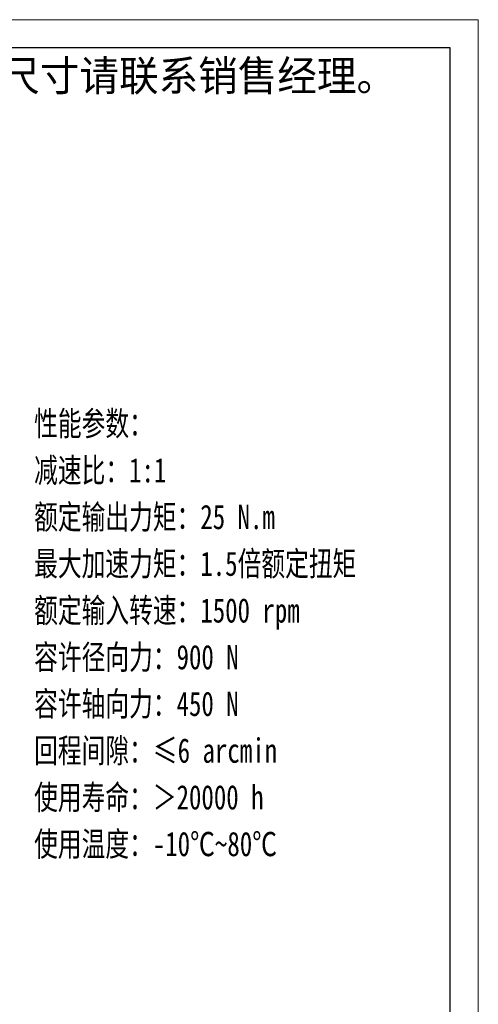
# Model space of a CAD drawing. Header units: millimetres. Extents: x 16 to 405, y 34 to 308.
# Tile 6 of 6: x 330 to 405, y 146 to 308. Entities that reach past the tile are written whole.
import ezdxf

# ---------------------------------------------------------------- set-up
doc = ezdxf.new("R2010")
doc.units = ezdxf.units.MM
doc.layers.add('6文字层', color=3, linetype='Continuous')
for name, color, linetype, lineweight in [('图框_外框线', 7, 'Continuous', 18), ('尺寸线层', 3, 'Continuous', 18), ('粗实线层', 7, 'Continuous', 35)]:
    doc.layers.add(name, color=color, linetype=linetype, lineweight=lineweight)
doc.styles.add('标准', font='txt', dxfattribs={"width": 0.667})

# ---------------------------------------------------------------- blocks, each defined once
blk = doc.blocks.new('提示字样')
at = {"layer": '6文字层', "insert": (1.21, 11.52), "char_height": 10, "width": 317.6795, "attachment_point": 1}
blk.add_mtext('{\\C1;此图为标准图，如需改动尺寸请联系销售经理。}', dxfattribs=at)

msp = doc.modelspace()

# ---------------------------------------------------------------- linework, layer by layer
at = {"layer": '图框_外框线', "color": 3}
msp.add_lwpolyline([(17.891, 34.0604), (405.3421, 34.0604), (405.3421, 308.0437), (17.891, 308.0437)], close=True, dxfattribs=at)
at = {"layer": '图框_外框线', "color": 3, "lineweight": 25}
msp.add_lwpolyline([(40.9536, 38.6729), (400.7296, 38.6729), (400.7296, 303.4312), (40.9536, 303.4312)], close=True, dxfattribs=at)

# ---------------------------------------------------------------- block references
at = {"layer": '粗实线层', "xscale": 0.5, "yscale": 0.5, "zscale": 0.5}
msp.add_blockref('提示字样', (254.7245, 295.5845), dxfattribs=at)

# ---------------------------------------------------------------- texts
at = {"layer": '尺寸线层', "insert": (332.3747, 243.7341), "char_height": 4, "width": 82.586747, "attachment_point": 1, "line_spacing_factor": 1.15057, "style": '标准'}
msp.add_mtext('{\\W0.75;性能参数：\\P减速比：1:1\\P额定输出力矩：25 N.m\\P最大加速力矩：1.5倍额定扭矩\\P额定输入转速：1500 rpm\\P容许径向力：900 N\\P容许轴向力：450 N\\P回程间隙：≤6 arcmin\\P使用寿命：＞20000 h\\P使用温度：-10℃~80℃', dxfattribs=at)

doc.saveas('drawing.dxf')
